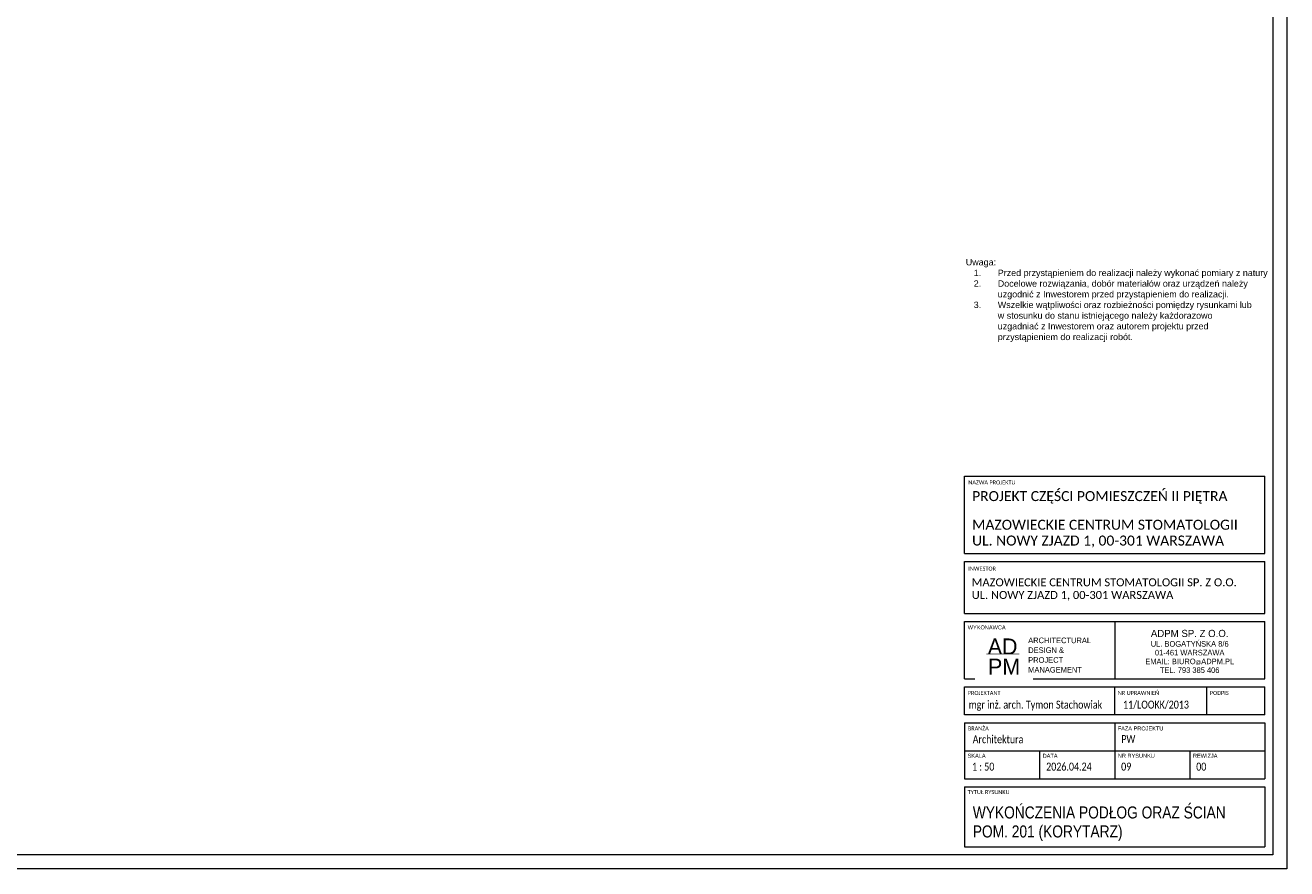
# Model space of a CAD drawing. Header units: centimetres. Extents: x 695802 to 711011, y 25963 to 44188.
# Tile 2 of 157: x 700076 to 701653, y 28207 to 29262. Entities that reach past the tile are written whole.
import ezdxf

# ---------------------------------------------------------------- set-up
doc = ezdxf.new("R2010")
doc.units = ezdxf.units.CM
doc.layers.get('0').update_dxf_attribs({"lineweight": 9})
doc.layers.add('Obrys powierzchni', color=50, linetype='Continuous', lineweight=9, plot=False)
doc.layers.add('S3_opisy', color=171, linetype='Continuous', lineweight=5)
doc.layers.add('S3_ramka', color=7, linetype='Continuous', lineweight=5)
doc.styles.add('Arial Narrow_4', font='ARIALN.TTF', dxfattribs={"height": 0.2})
doc.styles.add('Arial Narrow_5', font='ARIALN.TTF', dxfattribs={"height": 0.3})
doc.styles.add('Arial Narrow_7', font='ARIALN.TTF', dxfattribs={"height": 0.25})
doc.styles.add('Arial_4', font='arial.ttf', dxfattribs={"height": 0.1})
doc.styles.add('Arial_5', font='arial.ttf', dxfattribs={"height": 0.15})
doc.styles.get("Standard").update_dxf_attribs({"font": 'romans.shx'})

# ---------------------------------------------------------------- blocks, each defined once
blk = doc.blocks.new('zw$7FBA')
at = {"lineweight": 0, "ltscale": 1.6}
blk.add_line((-197.5, 291.4), (-197.5, 219.8), dxfattribs=at)
at = {"layer": 'S3_ramka'}
for p, q in [((-385, 376.4), (-385, 473.1)), ((-385, 473.1), (-10, 473.1)), ((-10, 376.4), (-10, 473.1)), ((-385, 376.4), (-10, 376.4)), ((-385, 301.4), (-385, 366.4)), ((-385, 366.4), (-10, 366.4)), ((-10, 301.4), (-10, 366.4)), ((-385, 301.4), (-10, 301.4)), ((-385, 291.4), (-10, 291.4)), ((-385, 219.8), (-385, 291.4)), ((-10, 219.8), (-10, 291.4)), ((-385, 219.8), (-10, 219.8)), ((-385, 174.8), (-385, 209.8)), ((-385, 209.8), (-10, 209.8)), ((-197.5, 174.8), (-197.5, 209.8)), ((-82.5, 174.8), (-82.5, 209.8)), ((-10, 174.8), (-10, 209.8)), ((-10, 174.8), (-385, 174.8)), ((-385, 164.8), (-385, 94.8)), ((-385, 164.8), (-10, 164.8)), ((-197.5, 164.8), (-197.5, 94.8)), ((-10, 164.8), (-10, 94.8)), ((-385, 129.8), (-10, 129.8)), ((-385, 94.8), (-10, 94.8)), ((-385, 84.8), (-385, 10)), ((-385, 84.8), (-10, 84.8)), ((-10, 84.8), (-10, 10)), ((-385, 10), (-10, 10))]:
    blk.add_line(p, q, dxfattribs=at)
for s, insert, char_height, width, attachment_point, line_spacing_factor, style in [('{\\A1;\\fCalibri Light|b0|i0|c238|p34;\\C7;MAZOWIECKIE CENTRUM STOMATOLOGII\\PUL. NOWY ZJAZD 1, 00-301 WARSZAWA}', (-375.7, 418.8), 12.5, 331.75, 1, 0.949189, 'Arial Narrow_7'), ('{\\A1;\\fCalibri Light|b0|i0|c238|p34;\\C7;MAZOWIECKIE CENTRUM STOMATOLOGII SP. Z O.O.\\PUL. NOWY ZJAZD 1, 00-301 WARSZAWA}', (-376.1, 345.6), 10, 380.079, 1, 0.949189, 'Arial Narrow_4'), ('\\pxsm1.05,qc;{\\fTw Cen MT|b0|i0|c238|p34;AD}', (-337.5, 260.4), 20, 52.507, 5, 0.936439, 'Arial_5'), ('\\pxqc,t7.937503,15.874997,23.8125,31.750003,39.687497,47.625,55.562504,63.499997,71.4375,79.375003,87.312497,95.25,103.187503,111.124997,119.0625,127.000003,134.937497,142.875,150.812503,158.749997,166.6875,174.625003,182.562497,190.5,198.437503,206.374997,214.3125,222.250004,230.187497,238.125,246.062503,253.999997;{\\fTw Cen MT|b0|i0|c238|p34;\\H1.125x;ADPM SP. Z O.O.\\P\\H0.777778x;UL. BOGATYŃSKA 8/6 \\P01-461 WARSZAWA\\PEMAIL: BIURO\\H0.714286x;@\\H1.4x;ADPM.PL\\PTEL. 793 385 406}', (-103.8, 254.2), 8, 187.5, 5, 0.936439, 'Arial_5')]:
    blk.add_mtext(s, dxfattribs=dict(at, insert=insert, char_height=char_height, width=width, attachment_point=attachment_point, line_spacing_factor=line_spacing_factor, style=style))
at = {"layer": 'S3_ramka', "char_height": 5, "attachment_point": 1, "style": 'Arial_4', "bg_fill": 3, "box_fill_scale": 1.25, "bg_fill_color": 256, "bg_fill_true_color": 13158600, "bg_fill_transparency": 0}
for s, insert, width, line_spacing_factor in [('\\pxt12.7,25.4,38.1,50.8,63.5,76.2,88.9,101.6,114.3,127,139.7,152.4,165.1,177.8,190.5,203.2,215.9,228.6,241.3,254,266.7,279.4,292.1,304.8,317.5,330.2,342.9,355.6,368.3,381,393.7,406.4;{\\fCalibri|b0|i0|c238|p34;NAZWA PROJEKTU}', (-380.4, 467.9), 95.6, 0.936439), ('\\pxt12.7,25.4,38.1,50.8,63.5,76.2,88.9,101.6,114.3,127,139.7,152.4,165.1,177.8,190.5,203.2,215.9,228.6,241.3,254,266.7,279.4,292.1,304.8,317.5,330.2,342.9,355.6,368.3,381,393.7,406.4;{\\fCalibri|b0|i0|c238|p34;INWESTOR }', (-380.4, 360.2), 98.25, 0.936439), ('{\\fCalibri|b0|i0|c238|p34;}WYKONAWCA', (-381.1, 286.7), 98.25, 0.936439), ('\\pxt12.7,25.4,38.1,50.8,63.5,76.2,88.9,101.6,114.3,127,139.7,152.4,165.1,177.8,190.5,203.2,215.9,228.6,241.3,254,266.7,279.4,292.1,304.8,317.5,330.2,342.9,355.6,368.3,381,393.7,406.4;{\\fCalibri|b0|i0|c238|p34;PROJEKTANT}', (-381.1, 204.8), 94.25, 0.936439), ('\\pxt12.7,25.4,38.1,50.8,63.5,76.2,88.9,101.6,114.3,127,139.7,152.4,165.1,177.8,190.5,203.2,215.9,228.6,241.3,254,266.7,279.4,292.1,304.8,317.5,330.2,342.9,355.6,368.3,381,393.7,406.4;{\\fCalibri|b0|i0|c238|p34;NR UPRAWNIEŃ}', (-193.6, 204.8), 94.25, 0.936439), ('\\pxt12.7,25.4,38.1,50.8,63.5,76.2,88.9,101.6,114.3,127,139.7,152.4,165.1,177.8,190.5,203.2,215.9,228.6,241.3,254,266.7,279.4,292.1,304.8,317.5,330.2,342.9,355.6,368.3,381,393.7,406.4;{\\fCalibri|b0|i0|c238|p34;PODPIS}', (-78.6, 204.8), 55.45, 0.936439), ('\\pxt1.25,2.5,3.75,5,6.25,7.5,8.75,10,11.25,12.5,13.75,15,16.25,17.5,18.75,20,21.25,22.5,23.75,25,26.25,27.5,28.75,30,31.25,32.5,33.75,35,36.25,37.5,38.75,40;{\\fCalibri|b0|i0|c238|p34;BRANŻA}', (-381, 160.4), 94.25, 0.949189), ('\\pxt1.25,2.5,3.75,5,6.25,7.5,8.75,10,11.25,12.5,13.75,15,16.25,17.5,18.75,20,21.25,22.5,23.75,25,26.25,27.5,28.75,30,31.25,32.5,33.75,35,36.25,37.5,38.75,40;{FAZA PROJEKTU}', (-193.7, 160.4), 94.25, 0.949189), ('\\pxt1.25,2.5,3.75,5,6.25,7.5,8.75,10,11.25,12.5,13.75,15,16.25,17.5,18.75,20,21.25,22.5,23.75,25,26.25,27.5,28.75,30,31.25,32.5,33.75,35,36.25,37.5,38.75,40;{SKALA}', (-381.3, 126.3), 94.25, 0.949189), ('\\pxt1.25,2.5,3.75,5,6.25,7.5,8.75,10,11.25,12.5,13.75,15,16.25,17.5,18.75,20,21.25,22.5,23.75,25,26.25,27.5,28.75,30,31.25,32.5,33.75,35,36.25,37.5,38.75,40;NR RYSUNKU', (-193.5, 126.3), 94.25, 0.949189), ('\\pxt1.25,2.5,3.75,5,6.25,7.5,8.75,10,11.25,12.5,13.75,15,16.25,17.5,18.75,20,21.25,22.5,23.75,25,26.25,27.5,28.75,30,31.25,32.5,33.75,35,36.25,37.5,38.75,40;{\\fCalibri|b0|i0|c238|p34;TYTUŁ RYSUNKU }', (-381.1, 80.9), 94.25, 0.949189)]:
    blk.add_mtext(s, dxfattribs=dict(at, insert=insert, width=width, line_spacing_factor=line_spacing_factor))
at = {"layer": 'S3_ramka', "insert": (-335.7, 235.2), "char_height": 20, "width": 52.507, "attachment_point": 5, "line_spacing_factor": 0.936439, "style": 'Arial_5', "bg_fill": 2}
blk.add_mtext('{\\fTw Cen MT|b0|i0|c238|p34;PM}', dxfattribs=at)
at = {"lineweight": 0, "ltscale": 1.6, "const_width": 0.7}
blk.add_lwpolyline([(-358, 251.1), (-316.7, 251.1)], dxfattribs=at)
at = {"layer": 'S3_ramka'}
for p, q in [((-291.3, 129.8), (-291.3, 94.3)), ((-103.8, 129.8), (-103.8, 94.8))]:
    blk.add_line(p, q, dxfattribs=at)
for s, insert, char_height, width, attachment_point, line_spacing_factor, style in [('\\pxql;{\\fCalibri Light|b0|i0|c238|p34;PROJEKT CZĘŚCI POMIESZCZEŃ II PIĘTRA}', (-375.7, 454.6), 12.5, 352.9, 1, 0.949189, 'Arial Narrow_7'), ('\\pxsm1.05,ql;{\\fTw Cen MT|b0|i0|c238|p34;ARCHITECTURAL\\PDESIGN &\\PPROJECT\\PMANAGEMENT}', (-233.6, 249.6), 7, 143.965, 5, 0.936439, 'Arial_5'), ('\\pxql;{\\A1;\\fCalibri Light|b0|i0|c238|p34;\\W0.8;\\C7;mgr inż. arch. Tymon Stachowiak}', (-379.9, 192.7), 10, 199.383, 1, 0.949189, 'Arial Narrow_4'), ('\\pxql;{\\A1;\\fCalibri Light|b0|i0|c238|p34;\\W0.8;\\C7;11/LOOKK/2013}', (-187, 192.7), 10, 123.723, 1, 0.949189, 'Arial Narrow_4'), ('\\pxt6.35,12.7,19.05,25.4,31.75,38.1,44.45,50.8,57.15,63.5,69.85,76.2,82.55,88.9,95.25,101.6,107.95,114.3,120.65,127,133.35,139.7,146.05,152.4,158.75,165.1,171.45,177.8,184.15,190.5,196.85,203.2;{\\fCalibri|b0|i0|c238|p34;\\W0.8;Architektura}', (-374.9, 149.4), 10, 141.9, 1, 0.949189, 'Arial Narrow_4')]:
    blk.add_mtext(s, dxfattribs=dict(at, insert=insert, char_height=char_height, width=width, attachment_point=attachment_point, line_spacing_factor=line_spacing_factor, style=style))
at = {"layer": 'S3_ramka', "char_height": 5, "attachment_point": 1, "line_spacing_factor": 0.949189, "style": 'Arial_4', "bg_fill": 3, "box_fill_scale": 1.25, "bg_fill_color": 256, "bg_fill_true_color": 13158600, "bg_fill_transparency": 0}
for s, insert, width in [('\\pxt1.25,2.5,3.75,5,6.25,7.5,8.75,10,11.25,12.5,13.75,15,16.25,17.5,18.75,20,21.25,22.5,23.75,25,26.25,27.5,28.75,30,31.25,32.5,33.75,35,36.25,37.5,38.75,40;DATA', (-287.5, 126.3), 56.775), ('\\pxt1.25,2.5,3.75,5,6.25,7.5,8.75,10,11.25,12.5,13.75,15,16.25,17.5,18.75,20,21.25,22.5,23.75,25,26.25,27.5,28.75,30,31.25,32.5,33.75,35,36.25,37.5,38.75,40;REWIZJA', (-99.7, 126.3), 64.44)]:
    blk.add_mtext(s, dxfattribs=dict(at, insert=insert, width=width))

msp = doc.modelspace()

# ---------------------------------------------------------------- linework, layer by layer
at = {"layer": 'Obrys powierzchni', "ltscale": 1.6}
for points in [[(698682.6, 28207.3), (698682.6, 30307.3), (701652.6, 30307.3), (701652.6, 28207.3)], [(698700.1, 28224.8), (698700.1, 30289.8), (701635.1, 30289.8), (701635.1, 28224.8)]]:
    msp.add_lwpolyline(points, close=True, dxfattribs=at)

# ---------------------------------------------------------------- texts
at = {"layer": 'S3_opisy', "ltscale": 1.6, "insert": (701251.5, 28969.5), "char_height": 10, "width": 361.023, "attachment_point": 1}
msp.add_mtext('\\pxql;{\\A1;\\fArial|b0|i0|c238|p34;\\H0.8x;Uwaga:\\P\\pi-3,l4,t4;1.^IPrzed przystąpieniem do realizacji należy wykonać pomiary z natury \\P2.^IDocelowe rozwiązania, dobór materiałów oraz urządzeń należy uzgodnić z Inwestorem przed przystąpieniem do realizacji.\\P3.^IWszelkie wątpliwości oraz rozbieżności pomiędzy rysunkami lub w stosunku do stanu istniejącego należy każdorazowo uzgadniać z Inwestorem oraz autorem projektu przed przystąpieniem do realizacji robót.}', dxfattribs=at)
at = {"layer": 'S3_ramka', "insert": (701260.3, 28263.6), "char_height": 15, "width": 343.65, "attachment_point": 4, "line_spacing_factor": 0.949189, "style": 'Arial Narrow_5'}
msp.add_mtext('\\pxt4.23333,8.46667,12.7,16.93333,21.16667,25.4,29.63333,33.86667,38.1,42.33333,46.56667,50.8,55.03333,59.26667,63.5,67.73333,71.96667,76.2,80.43333,84.66667,88.9,93.13333,97.36667,101.6,105.83333,110.06667,114.3,118.53333,122.76667,127,131.23333,135.46667;WYKOŃCZENIA PODŁOG ORAZ ŚCIAN\\PPOM. 201 (KORYTARZ)', dxfattribs=at)

# ---------------------------------------------------------------- next in the draw order: texts
at = {"layer": 'S3_ramka', "char_height": 10, "line_spacing_factor": 0.949189, "style": 'Arial Narrow_4', "bg_fill": 2}
for s, insert, width, attachment_point in [('\\pxt6.35,12.7,19.05,25.4,31.75,38.1,44.45,50.8,57.15,63.5,69.85,76.2,82.55,88.9,95.25,101.6,107.95,114.3,120.65,127,133.35,139.7,146.05,152.4,158.75,165.1,171.45,177.8,184.15,190.5,196.85,203.2;{\\fCalibri|b0|i0|c238|p34;\\W0.8;PW}', (701445.8, 28374.5), 141.9, 1), ('\\pxql,t6.35,12.7,19.05,25.4,31.75,38.1,44.45,50.8,57.15,63.5,69.85,76.2,82.55,88.9,95.25,101.6,107.95,114.3,120.65,127,133.35,139.7,146.05,152.4,158.75,165.1,171.45,177.8,184.15,190.5,196.85,203.2;{\\fCalibri|b0|i0|c238|p34;\\W0.8; 1 : 50}', (701301.8, 28340), 90.65, 2)]:
    msp.add_mtext(s, dxfattribs=dict(at, insert=insert, width=width, attachment_point=attachment_point))

# ---------------------------------------------------------------- next in the draw order: texts
at = {"layer": 'S3_ramka', "insert": (701397.3, 28340), "char_height": 10, "width": 90.65, "attachment_point": 2, "line_spacing_factor": 0.949189, "style": 'Arial Narrow_4'}
msp.add_mtext('\\pxql,t6.35,12.7,19.05,25.4,31.75,38.1,44.45,50.8,57.15,63.5,69.85,76.2,82.55,88.9,95.25,101.6,107.95,114.3,120.65,127,133.35,139.7,146.05,152.4,158.75,165.1,171.45,177.8,184.15,190.5,196.85,203.2;{\\fCalibri|b0|i0|c238|p34;\\W0.8;2026.04.24}', dxfattribs=at)

# ---------------------------------------------------------------- next in the draw order: block references
at = {"ltscale": 1.6}
msp.add_blockref('zw$7FBA', (701635.1, 28224.8), dxfattribs=at)

# ---------------------------------------------------------------- next in the draw order: texts
at = {"layer": 'S3_ramka', "char_height": 10, "width": 90.65, "attachment_point": 2, "line_spacing_factor": 0.949189, "style": 'Arial Narrow_4'}
for s, insert in [('\\pxql,t6.35,12.7,19.05,25.4,31.75,38.1,44.45,50.8,57.15,63.5,69.85,76.2,82.55,88.9,95.25,101.6,107.95,114.3,120.65,127,133.35,139.7,146.05,152.4,158.75,165.1,171.45,177.8,184.15,190.5,196.85,203.2;{\\fCalibri|b0|i0|c238|p34;\\W0.8;09}', (701491, 28340)), ('\\pxql,t6.35,12.7,19.05,25.4,31.75,38.1,44.45,50.8,57.15,63.5,69.85,76.2,82.55,88.9,95.25,101.6,107.95,114.3,120.65,127,133.35,139.7,146.05,152.4,158.75,165.1,171.45,177.8,184.15,190.5,196.85,203.2;{\\fCalibri|b0|i0|c238|p34;\\W0.8;00}', (701584.8, 28340))]:
    msp.add_mtext(s, dxfattribs=dict(at, insert=insert))

doc.saveas('drawing.dxf')
